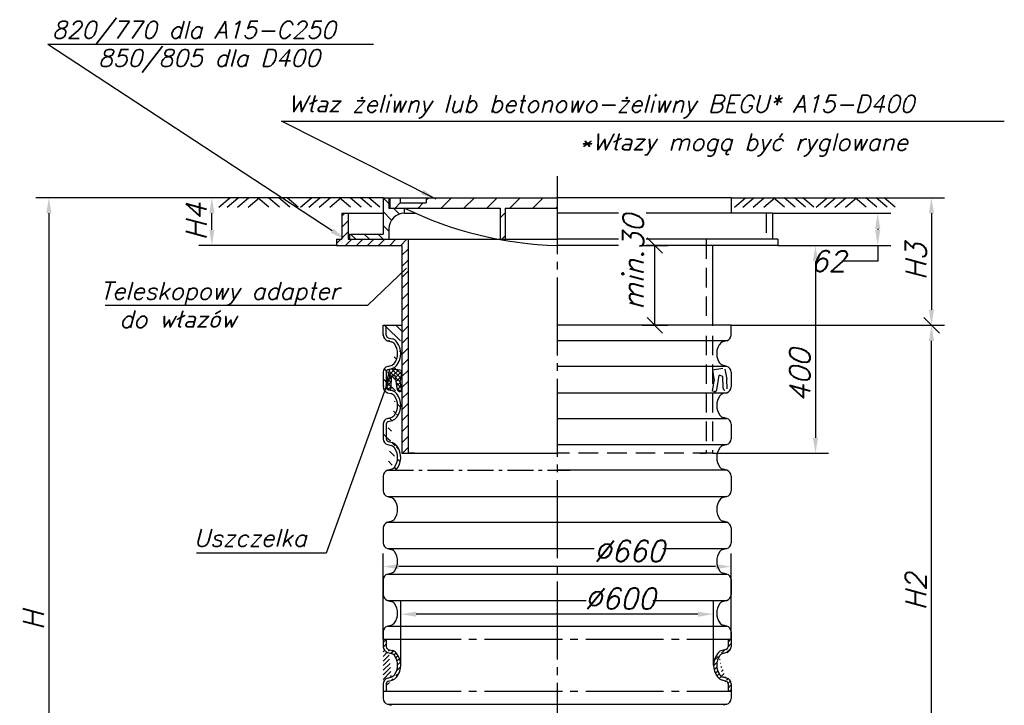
# Model space of a CAD drawing. Extents: x 39132 to 39321, y -29470 to -29233.
# Tile 2 of 2: x 39132 to 39321, y -29365 to -29233. Entities that reach past the tile are written whole.
import ezdxf

# ---------------------------------------------------------------- set-up
doc = ezdxf.new("R2010")
doc.units = 0
doc.header["$LTSCALE"] = 10
doc.header["$MEASUREMENT"] = 0
for name, pattern in [('CENTER', [1.9499999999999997, 1.5, -0.15, 0.15, -0.15]), ('CENTER1', [0.7699999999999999, 0.5, -0.1, 0.07, -0.1]), ('HIDDEN', [1.75, 1.25, -0.5]), ('HIDDEN1', [1.1, 0.75, -0.35])]:
    doc.linetypes.add(name, pattern=pattern)
for name, color, linetype in [('ASS', 7, 'Continuous'), ('PRZEKROJE', 1, 'Continuous'), ('WYMIAROWA', 1, 'Continuous')]:
    doc.layers.add(name, color=color, linetype=linetype)
doc.styles.add('GOST', font='simplex.shx', dxfattribs={"oblique": 15})
doc.styles.get("Standard").update_dxf_attribs({"font": 'simplex.shx', "height": 60})
doc.dimstyles.new('HOR_CADM', dxfattribs={"dimtxt": 4, "dimasz": 3, "dimexe": 2.5, "dimexo": 0, "dimgap": 0.09, "dimtad": 0, "dimtoh": 1, "dimdsep": 46, "dimtxsty": 'Standard', "dimcen": 0.09, "dimclrd": 1, "dimclre": 1, "dimclrt": 7, "dimadec": 0, "dimazin": 0, "dimtfac": 0.75, "dimtmove": 0, "dimatfit": 3, "dimfxl": 1, "dimtvp": 0.75, "dimtolj": 1, "dimarcsym": 0})
pattern_1 = [(45, (38912.38281215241, -29520.23076705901), (-0.4419417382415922, 0.4419417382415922), [])]

# ---------------------------------------------------------------- blocks, each defined once
blk = doc.blocks.new('*D21')
at = {"color": 0, "linetype": 'Continuous', "lineweight": -2}
for p, q in [((39201.48077826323, -29267.49827035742), (39165.99647226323, -29267.49827035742)), ((39168.49647226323, -29273.69779035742), (39168.49647226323, -29270.49827035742)), ((39192.67754526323, -29276.69779035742), (39165.99647226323, -29276.69779035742))]:
    blk.add_line(p, q, dxfattribs=at)
at = {"color": 0}
for points in [[(39168.99647226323, -29270.49827035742), (39167.99647226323, -29270.49827035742), (39168.49647226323, -29267.49827035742)], [(39167.99647226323, -29273.69779035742), (39168.99647226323, -29273.69779035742), (39168.49647226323, -29276.69779035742)]]:
    blk.add_solid(points, dxfattribs=at)
at = {"layer": 'Defpoints', "color": 0}
for p in [(39168.49647226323, -29267.49827035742), (39201.48077826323, -29267.49827035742), (39192.67754526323, -29276.69779035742)]:
    blk.add_point(p, dxfattribs=at)
at = {"color": 7, "insert": (39165.49647226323, -29272.09803035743), "char_height": 4, "attachment_point": 5, "rotation": 90, "style": 'GOST'}
blk.add_mtext('\\A1;H4', dxfattribs=at)
blk = doc.blocks.new('*D22')
at = {"color": 0, "linetype": 'Continuous', "lineweight": -2}
for p, q in [((39165.99647226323, -29267.49827035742), (39134.62667203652, -29267.49827035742)), ((39137.12667203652, -29270.49827035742), (39137.12667203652, -29427.14880335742)), ((39145.86554754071, -29430.14880335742), (39134.62667203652, -29430.14880335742))]:
    blk.add_line(p, q, dxfattribs=at)
at = {"color": 0}
for points in [[(39137.62667203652, -29270.49827035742), (39136.62667203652, -29270.49827035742), (39137.12667203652, -29267.49827035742)], [(39136.62667203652, -29427.14880335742), (39137.62667203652, -29427.14880335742), (39137.12667203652, -29430.14880335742)]]:
    blk.add_solid(points, dxfattribs=at)
at = {"layer": 'Defpoints', "color": 0}
for p in [(39165.99647226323, -29267.49827035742), (39137.12667203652, -29430.14880335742), (39145.86554754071, -29430.14880335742)]:
    blk.add_point(p, dxfattribs=at)
at = {"color": 7, "insert": (39134.12667203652, -29348.82353685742), "char_height": 4, "attachment_point": 5, "rotation": 90, "style": 'GOST'}
blk.add_mtext('\\A1;H', dxfattribs=at)
blk = doc.blocks.new('*D23')
at = {"color": 0, "linetype": 'Continuous', "lineweight": -2}
for p, q in [((39268.47963926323, -29292.05614935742), (39309.56214626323, -29292.05614935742)), ((39307.06214626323, -29391.56944135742), (39307.06214626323, -29295.05614935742)), ((39268.47963926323, -29394.56944135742), (39309.56214626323, -29394.56944135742))]:
    blk.add_line(p, q, dxfattribs=at)
at = {"color": 0}
for points in [[(39307.56214626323, -29295.05614935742), (39306.56214626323, -29295.05614935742), (39307.06214626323, -29292.05614935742)], [(39306.56214626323, -29391.56944135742), (39307.56214626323, -29391.56944135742), (39307.06214626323, -29394.56944135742)]]:
    blk.add_solid(points, dxfattribs=at)
at = {"layer": 'Defpoints', "color": 0}
for p in [(39268.47963926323, -29292.05614935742), (39307.06214626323, -29292.05614935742), (39268.47963926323, -29394.56944135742)]:
    blk.add_point(p, dxfattribs=at)
at = {"color": 7, "insert": (39304.06214626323, -29343.31279535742), "char_height": 4, "attachment_point": 5, "rotation": 90, "style": 'GOST'}
blk.add_mtext('\\A1;H2', dxfattribs=at)
blk = doc.blocks.new('*D25')
at = {"color": 0, "linetype": 'Continuous', "lineweight": -2}
for p, q in [((39268.48077826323, -29267.49827035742), (39309.54506426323, -29267.49827035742)), ((39307.04506426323, -29270.49827035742), (39307.04506426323, -29289.05614935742)), ((39268.47963926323, -29292.05614935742), (39309.54506426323, -29292.05614935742))]:
    blk.add_line(p, q, dxfattribs=at)
at = {"color": 0}
for points in [[(39307.54506426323, -29270.49827035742), (39306.54506426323, -29270.49827035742), (39307.04506426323, -29267.49827035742)], [(39306.54506426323, -29289.05614935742), (39307.54506426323, -29289.05614935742), (39307.04506426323, -29292.05614935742)]]:
    blk.add_solid(points, dxfattribs=at)
at = {"layer": 'Defpoints', "color": 0}
for p in [(39268.48077826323, -29267.49827035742), (39268.47963926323, -29292.05614935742), (39307.04506426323, -29292.05614935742)]:
    blk.add_point(p, dxfattribs=at)
at = {"color": 7, "insert": (39304.04506426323, -29279.77720985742), "char_height": 4, "attachment_point": 5, "rotation": 90, "style": 'GOST'}
blk.add_mtext('\\A1;H3', dxfattribs=at)
blk = doc.blocks.new('_Oblique')
at = {"layer": 'PRZEKROJE', "color": 0, "lineweight": -2}
blk.add_line((-0.5, -0.5), (0.5, 0.5), dxfattribs=at)
blk = doc.blocks.new('*D26')
at = {"color": 0, "linetype": 'Continuous', "lineweight": -2}
for p, q in [((39204.86402626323, -29357.45196437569), (39204.86402626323, -29345.13513228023)), ((39265.09753026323, -29357.45196435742), (39265.09753026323, -29345.13513228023)), ((39262.09753026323, -29347.63513228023), (39207.86402626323, -29347.63513228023))]:
    blk.add_line(p, q, dxfattribs=at)
at = {"color": 0}
for points in [[(39207.86402626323, -29347.13513228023), (39207.86402626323, -29348.13513228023), (39204.86402626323, -29347.63513228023)], [(39262.09753026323, -29348.13513228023), (39262.09753026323, -29347.13513228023), (39265.09753026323, -29347.63513228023)]]:
    blk.add_solid(points, dxfattribs=at)
at = {"layer": 'Defpoints', "color": 0}
for p in [(39204.86402626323, -29347.63513228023), (39204.86402626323, -29357.45196437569), (39265.09753026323, -29357.45196435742)]:
    blk.add_point(p, dxfattribs=at)
at = {"color": 7, "insert": (39247.08261285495, -29344.63513228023), "char_height": 4, "attachment_point": 5, "style": 'GOST'}
blk.add_mtext('\\A1;%%c600', dxfattribs=at)
blk = doc.blocks.new('*D27')
at = {"color": 0, "linetype": 'Continuous', "lineweight": -2}
for p, q in [((39201.48191726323, -29352.41028358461), (39201.48191726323, -29335.9777494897)), ((39268.47963926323, -29352.45552435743), (39268.47963926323, -29335.9777494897)), ((39265.47963926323, -29338.4777494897), (39204.48191726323, -29338.4777494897))]:
    blk.add_line(p, q, dxfattribs=at)
at = {"color": 0}
for points in [[(39204.48191726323, -29337.9777494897), (39204.48191726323, -29338.9777494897), (39201.48191726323, -29338.4777494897)], [(39265.47963926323, -29338.9777494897), (39265.47963926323, -29337.9777494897), (39268.47963926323, -29338.4777494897)]]:
    blk.add_solid(points, dxfattribs=at)
at = {"layer": 'Defpoints', "color": 0}
for p in [(39201.48191726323, -29338.4777494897), (39201.48191726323, -29352.41028358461), (39268.47963926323, -29352.45552435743)]:
    blk.add_point(p, dxfattribs=at)
at = {"color": 7, "insert": (39248.85012965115, -29335.4777494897), "char_height": 4, "attachment_point": 5, "style": 'GOST'}
blk.add_mtext('\\A1;%%c660', dxfattribs=at)
blk = doc.blocks.new('*D28')
at = {"color": 0, "linetype": 'Continuous', "lineweight": -2}
for p, q in [((39277.46377826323, -29276.69779035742), (39287.22364792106, -29276.69779035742)), ((39284.72364792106, -29279.69779035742), (39284.72364792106, -29313.68179035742)), ((39264.86881826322, -29316.68179035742), (39287.22364792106, -29316.68179035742))]:
    blk.add_line(p, q, dxfattribs=at)
at = {"color": 0}
for points in [[(39285.22364792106, -29279.69779035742), (39284.22364792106, -29279.69779035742), (39284.72364792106, -29276.69779035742)], [(39284.22364792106, -29313.68179035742), (39285.22364792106, -29313.68179035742), (39284.72364792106, -29316.68179035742)]]:
    blk.add_solid(points, dxfattribs=at)
at = {"layer": 'Defpoints', "color": 0}
for p in [(39277.46377826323, -29276.69779035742), (39264.86881826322, -29316.68179035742), (39284.72364792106, -29316.68179035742)]:
    blk.add_point(p, dxfattribs=at)
at = {"color": 7, "insert": (39281.72364792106, -29301.73821370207), "char_height": 4, "attachment_point": 5, "rotation": 90, "style": 'GOST'}
blk.add_mtext('\\A1;400', dxfattribs=at)
blk = doc.blocks.new('*D29')
at = {"color": 0, "linetype": 'Continuous', "lineweight": -2}
for p, q in [((39276.41419826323, -29270.50027035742), (39299.19861469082, -29270.50027035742)), ((39296.69861469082, -29273.50027035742), (39296.69861469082, -29273.69779035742)), ((39277.46377826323, -29276.69779035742), (39299.19861469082, -29276.69779035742)), ((39296.69861469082, -29276.69779035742), (39296.69861469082, -29279.69779035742)), ((39296.69861469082, -29279.69779035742), (39289.79884541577, -29279.69779035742))]:
    blk.add_line(p, q, dxfattribs=at)
at = {"color": 0}
for points in [[(39297.19861469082, -29273.50027035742), (39296.19861469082, -29273.50027035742), (39296.69861469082, -29270.50027035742)], [(39296.19861469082, -29273.69779035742), (39297.19861469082, -29273.69779035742), (39296.69861469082, -29276.69779035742)]]:
    blk.add_solid(points, dxfattribs=at)
at = {"layer": 'Defpoints', "color": 0}
for p in [(39276.41419826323, -29270.50027035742), (39277.46377826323, -29276.69779035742), (39296.69861469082, -29276.69779035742)]:
    blk.add_point(p, dxfattribs=at)
at = {"color": 7, "insert": (39287.2037300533, -29279.69779035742), "char_height": 4, "attachment_point": 5, "style": 'GOST'}
blk.add_mtext('\\A1;62', dxfattribs=at)

msp = doc.modelspace()

# ---------------------------------------------------------------- hatches: boundary and pattern name
at = {"linetype": 'Continuous'}
h = msp.add_hatch(dxfattribs=at)
h.set_pattern_fill('ANSI31', color=0, scale=15, angle=90, style=0)
h.set_pattern_definition([(135, (38580.22430326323, -28993.63004335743), (-1.325825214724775, -1.325825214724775), [])])
h.paths.add_polyline_path([(39202.58077826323, -29275.49827035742), (39202.58077826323, -29273.49827035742, -0.4142135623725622), (39205.58077826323, -29270.49827035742), (39205.58077826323, -29269.49827035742), (39202.58077826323, -29269.49827035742), (39202.58077826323, -29267.49827035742), (39201.48077826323, -29267.49827035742), (39201.48077826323, -29274.49827035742), (39194.98077826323, -29274.49827035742), (39194.98077826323, -29275.49827035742)])
h = msp.add_hatch(dxfattribs=at)
h.set_pattern_fill('ANSI31', color=0, scale=25, style=0)
h.set_pattern_definition([(45, (38790.22430326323, -28993.63004335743), (-2.209708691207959, 2.20970869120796), [])])
h.paths.add_polyline_path([(39209.78077827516, -29267.49827054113), (39209.78077827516, -29268.49827054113), (39204.78077827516, -29268.49827054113), (39204.78077827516, -29267.49827054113), (39202.78077827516, -29267.49827054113), (39202.78077827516, -29269.49827054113), (39223.98077827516, -29269.49827054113), (39223.98077827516, -29275.5380317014, 0.0035317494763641), (39224.98077827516, -29275.71483223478), (39224.98077827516, -29269.49827054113), (39234.98077827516, -29269.49827054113), (39234.98077827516, -29267.49827054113)])
h = msp.add_hatch(dxfattribs=at)
h.set_pattern_fill('ANSI31', color=0, scale=12, style=0)
h.set_pattern_definition([(45, (39190.50513126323, -29394.99650135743), (-1.06066017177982, 1.06066017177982), [])])
h.paths.add_polyline_path([(39206.29225827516, -29275.49827054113), (39194.74687827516, -29275.49827054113), (39194.74687827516, -29270.50027054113), (39193.54735827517, -29270.50027054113), (39193.54735827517, -29275.49827054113), (39192.49777827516, -29275.49827054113), (39192.49777827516, -29276.69779054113), (39205.09273827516, -29276.69779054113), (39205.09273827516, -29316.68179054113), (39206.29225827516, -29316.68179054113)])
h = msp.add_hatch(dxfattribs=at)
h.set_pattern_fill('ANSI31', color=0, scale=12, angle=90, style=0)
h.set_pattern_definition([(135, (38912.38281215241, -29520.23076705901), (-1.060660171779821, -1.060660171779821), [])])
edge = h.paths.add_edge_path(flags=16)
edge.add_arc((39202.61747226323, -29313.91215835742), 0.535555, 180, 255)
edge.add_arc((39202.61747226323, -29313.91215835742), 0.535555, 180, 255, ccw=False)
edge = h.paths.add_edge_path(flags=16)
edge.add_arc((39202.61747226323, -29311.05584535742), 0.535555, 105, 180)
edge.add_arc((39202.61747226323, -29311.05584535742), 0.535555, 105, 180, ccw=False)
edge = h.paths.add_edge_path(flags=0)
edge.add_arc((39202.61747226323, -29311.05584535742), 0.535555, 105, 180)
edge.add_arc((39202.61747226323, -29311.05584535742), 0.535555, 105, 180, ccw=False)
edge = h.paths.add_edge_path(flags=0)
edge.add_arc((39202.61747226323, -29311.05584535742), 0.535555, 105, 180)
edge.add_arc((39202.61747226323, -29311.05584535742), 0.535555, 105, 180, ccw=False)
edge = h.paths.add_edge_path(flags=0)
edge.add_arc((39202.61747226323, -29311.05584535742), 0.535555, 105, 180)
edge.add_arc((39202.61747226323, -29311.05584535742), 0.535555, 105, 180, ccw=False)
edge = h.paths.add_edge_path(flags=0)
edge.add_arc((39202.61747226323, -29311.05584535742), 0.535555, 105, 180)
edge.add_arc((39202.61747226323, -29311.05584535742), 0.535555, 105, 180, ccw=False)
edge = h.paths.add_edge_path()
edge.add_arc((39201.14125126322, -29317.48044235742), 3.722774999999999, 318.4046440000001, 396.613496)
edge.add_line((39202.32356826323, -29319.95186435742), (39203.92533526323, -29319.95186435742))
edge.add_arc((39202.73634726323, -29318.66564835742), 1.135554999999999, 285, 323.3865039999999)
edge.add_arc((39201.14125126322, -29317.48044235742), 3.122774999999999, 323.3865039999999, 396.613496)
edge.add_line((39202.32356826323, -29315.00902035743), (39203.03025026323, -29315.19837435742))
edge.add_arc((39202.73634726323, -29316.29523635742), 1.735554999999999, 36.613496, 75.00000000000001)
edge.add_line((39202.47886026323, -29314.42946435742), (39203.18554126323, -29314.61881935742))
edge.add_line((39202.08191726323, -29311.05584535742), (39202.08191726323, -29313.91215835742))
edge.add_line((39201.48191726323, -29311.05584535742), (39201.48191726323, -29313.91215835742))
edge.add_arc((39202.73634726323, -29316.29523635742), 1.135554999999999, 36.613496, 75.00000000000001)
edge.add_arc((39202.61747226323, -29313.91215835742), 1.135554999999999, 180, 255)
edge.add_line((39202.47886026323, -29310.53853935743), (39203.18554126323, -29310.34918435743))
edge.add_line((39202.32356826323, -29309.95898435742), (39203.03025026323, -29309.76962935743))
edge.add_arc((39202.61747226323, -29311.05584535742), 1.135554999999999, 105, 180)
edge.add_arc((39202.73634726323, -29308.67276735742), 1.135554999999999, 285, 323.3865039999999)
edge.add_arc((39202.73634726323, -29308.67276735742), 1.735554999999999, 285, 323.3865039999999)
edge.add_arc((39201.14125126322, -29307.48756135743), 3.122774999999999, 323.3865039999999, 396.613496)
edge.add_arc((39201.14125126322, -29307.48756135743), 3.722774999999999, 323.3865039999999, 396.613496)
edge.add_arc((39202.73634726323, -29306.30235535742), 1.735554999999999, 36.613496, 75.00000000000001)
edge.add_line((39202.32356826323, -29305.01613935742), (39203.03025026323, -29305.20549435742))
edge.add_line((39202.47886026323, -29304.43658335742), (39203.18554126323, -29304.62593835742))
edge.add_arc((39202.61747226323, -29303.91927735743), 1.135554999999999, 180, 255)
edge.add_arc((39202.73634726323, -29306.30235535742), 1.135554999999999, 36.613496, 75.00000000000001)
edge.add_arc((39202.61747226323, -29303.91927735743), 0.535555, 180, 255)
edge.add_line((39202.08191726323, -29301.06296535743), (39202.08191726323, -29303.91927735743))
edge.add_line((39201.48191726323, -29301.06296535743), (39201.48191726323, -29303.91927735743))
edge.add_arc((39202.61747226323, -29301.06296535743), 0.535555, 105, 180)
edge.add_arc((39202.61747226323, -29301.06296535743), 1.135554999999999, 105, 180)
edge.add_arc((39201.14125126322, -29297.49468135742), 3.722774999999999, 323.3865039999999, 396.613496)
edge.add_arc((39202.73634726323, -29298.67988735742), 1.735554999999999, 285, 323.3865039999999)
edge.add_line((39202.47886026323, -29300.54565935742), (39203.18554126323, -29300.35630435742))
edge.add_line((39202.32356826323, -29299.96610335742), (39203.03025026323, -29299.77674835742))
edge.add_arc((39202.73634726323, -29298.67988735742), 1.135554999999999, 285, 323.3865039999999)
edge.add_arc((39201.14125126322, -29297.49468135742), 3.122774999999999, 323.3865039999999, 396.613496)
edge.add_arc((39202.73634726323, -29296.30947535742), 1.135554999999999, 36.613496, 75.00000000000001)
edge.add_arc((39202.73634726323, -29296.30947535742), 1.735554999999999, 36.613496, 75.00000000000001)
edge.add_line((39202.32356826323, -29295.02325835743), (39203.03025026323, -29295.21261335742))
edge.add_line((39202.08191726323, -29293.92639735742), (39202.08191726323, -29292.05614935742))
edge.add_line((39202.47886026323, -29294.44370335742), (39203.18554126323, -29294.63305835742))
edge.add_arc((39202.61747226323, -29293.92639735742), 1.135554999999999, 180, 255)
edge.add_line((39201.48191726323, -29293.92639735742), (39201.48191726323, -29292.05614935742))
edge.add_arc((39202.61747226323, -29293.92639735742), 0.535555, 180, 255)
edge.add_line((39201.48191726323, -29292.05614935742), (39205.09273826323, -29292.05614935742))
h = msp.add_hatch(dxfattribs=at)
h.set_pattern_fill('NET', color=0, scale=5, angle=45, style=0)
h.set_pattern_definition([(45, (38790.22430326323, -28993.63004335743), (-0.4419417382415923, 0.4419417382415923), []), (135, (38790.22430326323, -28993.63004335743), (-0.4419417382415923, -0.4419417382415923), [])])
h.paths.add_polyline_path([(39202.47886051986, -29304.43658342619), (39202.76844035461, -29304.51417627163, 0.2942191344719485), (39203.01622826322, -29304.14565735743), (39203.06073226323, -29301.88291935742), (39203.79103626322, -29301.61962835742), (39204.25564307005, -29304.46175277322, 0.4142135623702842), (39204.72641826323, -29304.80023635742), (39205.08046826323, -29304.74235935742), (39204.75314626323, -29302.74004435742), (39205.08189026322, -29300.69757335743), (39203.1015041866, -29300.37882207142), (39202.71780126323, -29300.48163535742), (39202.28194026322, -29302.38593535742), (39202.24422836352, -29304.30334525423, 0.1280192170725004), (39202.47886017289, -29304.43658369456)])
at = {"layer": 'WYMIAROWA'}
h = msp.add_hatch(dxfattribs=at)
h.set_pattern_fill('ANSI31', color=0, scale=5, style=0)
h.set_pattern_definition(pattern_1)
edge = h.paths.add_edge_path()
edge.add_line((39202.08191726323, -29352.45552435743), (39202.08191726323, -29353.88368035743))
edge.add_line((39201.48191726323, -29352.45552435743), (39202.08191726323, -29352.45552435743))
edge.add_line((39201.48191726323, -29352.45552435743), (39201.48191726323, -29353.88368035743))
edge.add_line((39202.47886026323, -29354.40098635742), (39203.18554126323, -29354.59034135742))
edge.add_arc((39202.73634726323, -29356.26675835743), 1.735554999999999, 36.61349600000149, 74.9999999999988)
edge.add_arc((39201.14125126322, -29357.45196435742), 3.722774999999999, 323.3865039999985, 396.6134960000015)
edge.add_arc((39201.14125126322, -29357.45196435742), 3.122774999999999, 323.3865039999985, 396.6134960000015)
edge.add_arc((39202.73634726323, -29356.26675835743), 1.135554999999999, 36.61349600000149, 74.9999999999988)
edge.add_line((39202.32356826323, -29354.98054235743), (39203.03025026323, -29355.16989735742))
edge.add_arc((39202.61747226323, -29353.88368035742), 1.135554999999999, 180, 254.9999999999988)
edge.add_arc((39202.61747226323, -29353.88368035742), 0.535555, 180, 254.9999999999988)
edge.add_arc((39202.73634726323, -29358.63717035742), 1.735554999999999, 285.0000000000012, 323.3865039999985)
edge.add_arc((39202.61747226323, -29361.02024835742), 0.535555, 105.0000000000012, 180)
edge.add_line((39202.47886026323, -29360.50294235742), (39203.18554126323, -29360.31358735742))
edge.add_line((39202.08191726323, -29361.02024835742), (39202.08191726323, -29362.44840485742))
edge.add_arc((39202.73634726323, -29358.63717035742), 1.135554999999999, 285.0000000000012, 323.3865039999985)
edge.add_line((39202.32356826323, -29359.92338735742), (39203.03025026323, -29359.73403235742))
edge.add_arc((39202.61747226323, -29361.02024835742), 1.135554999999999, 105.0000000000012, 180)
edge.add_line((39201.48191726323, -29362.44840485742), (39202.08191726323, -29362.44840485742))
edge.add_line((39201.48191726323, -29362.44840485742), (39201.48191726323, -29361.02024835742))
h = msp.add_hatch(dxfattribs=at)
h.set_pattern_fill('ANSI31', color=0, scale=5, style=0)
h.set_pattern_definition(pattern_1)
edge = h.paths.add_edge_path()
edge.add_line((39268.47963926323, -29361.02024835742), (39268.47963926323, -29362.44840485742))
edge.add_line((39268.47963926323, -29362.44840485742), (39267.87963926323, -29362.44840485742))
edge.add_line((39267.87963926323, -29361.02024835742), (39267.87963926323, -29362.44840485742))
edge.add_arc((39268.82030526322, -29357.45196435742), 3.722774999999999, 143.3865039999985, 216.6134960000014)
edge.add_arc((39267.22520926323, -29358.63717035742), 1.735554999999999, 216.6134960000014, 254.9999999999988)
edge.add_arc((39267.34408426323, -29361.02024835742), 0.535555, 7.016477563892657e-15, 74.99999999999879)
edge.add_line((39267.48269626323, -29360.50294235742), (39266.77601526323, -29360.31358735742))
edge.add_arc((39268.82030526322, -29357.45196435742), 3.122774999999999, 143.3865039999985, 216.6134960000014)
edge.add_arc((39267.22520926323, -29358.63717035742), 1.135554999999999, 216.6134960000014, 254.9999999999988)
edge.add_arc((39267.34408426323, -29361.02024835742), 1.135554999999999, 0, 74.9999999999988)
edge.add_line((39267.63798826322, -29359.92338735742), (39266.93130626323, -29359.73403235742))
edge.add_line((39267.48269626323, -29354.40098635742), (39266.77601526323, -29354.59034135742))
edge.add_arc((39267.22520926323, -29356.26675835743), 1.735554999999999, 105.0000000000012, 143.3865039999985)
edge.add_arc((39267.34408426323, -29353.88368035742), 1.135554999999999, 285.0000000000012, 360)
edge.add_arc((39267.22520926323, -29356.26675835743), 1.135554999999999, 105.0000000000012, 143.3865039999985)
edge.add_line((39267.63798826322, -29354.98054235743), (39266.93130626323, -29355.16989735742))
edge.add_arc((39267.34408426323, -29353.88368035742), 0.535555, 285.0000000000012, 360)
edge.add_line((39267.87963926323, -29352.45552435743), (39267.87963926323, -29353.88368035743))
edge.add_line((39268.47963926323, -29352.45552435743), (39267.87963926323, -29352.45552435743))
edge.add_line((39268.47963926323, -29352.45552435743), (39268.47963926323, -29353.88368035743))

# ---------------------------------------------------------------- linework, layer by layer
at = {"color": 0, "linetype": 'CENTER'}
for p, q in [((39234.98077826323, -29263.33892785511), (39234.98077826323, -29450.76179796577)), ((39201.48191726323, -29352.45552435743), (39268.47963926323, -29352.45552435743)), ((39201.48191726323, -29362.44840485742), (39268.47963926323, -29362.44840485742))]:
    msp.add_line(p, q, dxfattribs=at)
at = {"color": 0, "linetype": 'Continuous'}
for p, q in [((39169.87400226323, -29269.30037235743), (39171.99270026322, -29267.49827035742)), ((39171.46413426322, -29269.30037235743), (39173.58283226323, -29267.49827035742)), ((39173.45179726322, -29269.30037235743), (39175.57049626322, -29267.49827035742)), ((39175.50571826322, -29269.30037235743), (39177.62441626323, -29267.49827035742)), ((39179.48104526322, -29269.30037235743), (39177.36234626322, -29267.49827035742)), ((39181.53496526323, -29269.30037235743), (39179.41626626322, -29267.49827035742)), ((39183.52262826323, -29269.30037235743), (39181.40393026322, -29267.49827035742)), ((39185.11276126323, -29269.30037235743), (39182.99406226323, -29267.49827035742)), ((39185.57654926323, -29269.30037235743), (39187.69524826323, -29267.49827035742)), ((39187.16668126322, -29269.30037235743), (39189.28538026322, -29267.49827035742)), ((39189.15434426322, -29269.30037235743), (39191.27304326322, -29267.49827035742)), ((39191.20826526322, -29269.30037235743), (39193.32696426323, -29267.49827035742)), ((39195.18359226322, -29269.30037235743), (39193.06489326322, -29267.49827035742)), ((39197.23751226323, -29269.30037235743), (39195.11881326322, -29267.49827035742)), ((39199.22517626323, -29269.30037235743), (39197.10647726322, -29267.49827035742)), ((39200.81530826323, -29269.30037235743), (39198.69660926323, -29267.49827035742)), ((39201.48077826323, -29267.49827035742), (39201.48077826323, -29274.49827035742)), ((39202.58077826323, -29267.49827035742), (39202.58077826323, -29269.49827035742)), ((39202.78077826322, -29267.49827035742), (39202.78077826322, -29269.49827035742)), ((39204.78077826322, -29267.49827035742), (39204.78077826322, -29268.49827035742)), ((39209.78077826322, -29267.49827035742), (39209.78077826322, -29268.49827035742)), ((39268.48077826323, -29267.49827035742), (39284.18624126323, -29267.49827035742)), ((39268.48077826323, -29267.49827035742), (39268.48077826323, -29270.50027035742)), ((39269.14624826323, -29269.30037235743), (39271.26494726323, -29267.49827035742)), ((39270.73638026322, -29269.30037235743), (39272.85507926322, -29267.49827035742)), ((39272.72404426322, -29269.30037235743), (39274.84274326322, -29267.49827035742)), ((39274.77796426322, -29269.30037235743), (39276.89666326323, -29267.49827035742)), ((39278.75329126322, -29269.30037235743), (39276.63459226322, -29267.49827035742)), ((39280.80721226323, -29269.30037235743), (39278.68851326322, -29267.49827035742)), ((39282.79487526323, -29269.30037235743), (39280.67617626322, -29267.49827035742)), ((39284.38500726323, -29269.30037235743), (39282.26630826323, -29267.49827035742)), ((39284.84879526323, -29269.30037235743), (39286.96749426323, -29267.49827035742)), ((39286.43892826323, -29269.30037235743), (39288.55762626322, -29267.49827035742)), ((39288.42659126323, -29269.30037235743), (39290.54529026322, -29267.49827035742)), ((39290.48051126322, -29269.30037235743), (39292.59921026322, -29267.49827035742)), ((39294.45583826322, -29269.30037235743), (39292.33714026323, -29267.49827035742)), ((39296.50975926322, -29269.30037235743), (39294.39106026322, -29267.49827035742)), ((39298.49742226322, -29269.30037235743), (39296.37872426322, -29267.49827035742)), ((39300.08755426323, -29269.30037235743), (39297.96885626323, -29267.49827035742)), ((39205.58077826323, -29270.49827035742), (39205.58077826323, -29269.49827035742)), ((39223.98077826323, -29269.49827035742), (39223.98077826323, -29275.53803135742)), ((39224.98077826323, -29269.49827035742), (39224.98077826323, -29275.71483235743)), ((39202.58077826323, -29273.49827035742), (39202.58077826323, -29275.49827035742)), ((39202.58077826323, -29273.49827035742), (39202.58077826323, -29275.49827035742)), ((39194.98077826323, -29274.49827035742), (39194.98077826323, -29275.49827035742)), ((39206.00128226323, -29281.07085735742), (39198.47638226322, -29288.23085135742)), ((39198.47638226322, -29288.23085135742), (39147.95205426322, -29288.23085135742)), ((39201.48191726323, -29292.05614935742), (39205.09273826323, -29292.05614935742)), ((39201.48191726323, -29293.92639735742), (39201.48191726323, -29292.05614935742)), ((39202.08191726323, -29293.92639735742), (39202.08191726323, -29292.05614935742)), ((39268.47963926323, -29292.05614935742), (39234.98077826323, -29292.05614935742)), ((39268.47963926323, -29293.92639735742), (39268.47963926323, -29292.05614935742)), ((39274.97322226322, -29292.05614935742), (39309.58809726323, -29292.05614935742)), ((39202.32356826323, -29295.02325835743), (39203.03025026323, -29295.21261335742)), ((39202.47886026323, -29294.44370335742), (39203.18554126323, -29294.63305835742)), ((39267.63798826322, -29295.02325835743), (39266.59650426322, -29295.30232335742)), ((39202.32356826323, -29299.96610335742), (39203.03025026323, -29299.77674835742)), ((39202.47886026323, -29300.54565935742), (39203.18554126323, -29300.35630435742)), ((39267.63798826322, -29299.96610335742), (39266.59650426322, -29299.68703835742)), ((39267.63798826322, -29299.96610335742), (39266.93130626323, -29299.77674835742)), ((39201.48191726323, -29301.06296535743), (39201.48191726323, -29303.91927735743)), ((39202.08191726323, -29301.06296535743), (39202.08191726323, -29303.91927735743)), ((39203.06073226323, -29301.88291935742), (39203.79103626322, -29301.61962835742)), ((39268.47963926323, -29301.06296535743), (39268.47963926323, -29303.91927735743)), ((39268.47963926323, -29301.06296535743), (39268.47963926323, -29303.91927735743)), ((39202.47886026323, -29304.43658335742), (39203.18554126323, -29304.62593835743)), ((39202.32356826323, -29305.01613935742), (39203.03025026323, -29305.20549435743)), ((39234.98077826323, -29305.01613935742), (39267.63798826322, -29305.01613935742)), ((39267.63798826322, -29305.01613935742), (39266.93130626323, -29305.20549435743)), ((39202.32356826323, -29309.95898435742), (39203.03025026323, -29309.76962935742)), ((39234.98077826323, -29309.95898435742), (39267.63798826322, -29309.95898435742)), ((39267.63798826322, -29309.95898435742), (39266.93130626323, -29309.76962935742)), ((39201.48191726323, -29311.05584535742), (39201.48191726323, -29313.91215835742)), ((39202.08191726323, -29311.05584535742), (39202.08191726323, -29313.91215835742)), ((39202.47886026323, -29310.53853935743), (39203.18554126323, -29310.34918435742)), ((39268.47963926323, -29311.05584535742), (39268.47963926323, -29313.91215835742)), ((39202.32356826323, -29315.00902035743), (39203.03025026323, -29315.19837435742)), ((39202.47886026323, -29314.42946435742), (39203.18554126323, -29314.61881935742)), ((39234.98077826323, -29315.00902035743), (39267.63798826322, -29315.00902035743)), ((39267.63798826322, -29315.00902035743), (39266.93130626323, -29315.19837435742)), ((39202.32356826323, -29319.95186435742), (39203.03025026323, -29319.76251035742)), ((39267.63798826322, -29319.95186435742), (39266.93130626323, -29319.76251035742)), ((39201.48191726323, -29321.04872635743), (39201.48191726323, -29323.90503935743)), ((39267.63798826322, -29319.95186435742), (39234.98077826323, -29319.95186435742)), ((39268.47963926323, -29321.04872635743), (39268.47963926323, -29323.90503935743)), ((39202.32356826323, -29325.00190035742), (39267.63798826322, -29325.00190035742)), ((39202.32356826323, -29325.00190035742), (39203.03025026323, -29325.19125535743)), ((39267.63798826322, -29325.00190035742), (39266.93130626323, -29325.19125535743)), ((39201.48191726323, -29331.04160635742), (39201.48191726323, -29333.89791935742)), ((39202.32356826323, -29329.94474535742), (39203.03025026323, -29329.75539035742)), ((39202.32356826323, -29329.94474535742), (39267.63798826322, -29329.94474535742)), ((39267.63798826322, -29329.94474535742), (39266.93130626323, -29329.75539035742)), ((39268.47963926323, -29331.04160635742), (39268.47963926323, -29333.89791935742)), ((39202.32356826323, -29334.99478135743), (39242.14093745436, -29334.99478135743)), ((39202.32356826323, -29334.99478135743), (39203.03025026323, -29335.18413535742)), ((39255.32110362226, -29334.99478135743), (39267.63798826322, -29334.99478135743)), ((39267.63798826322, -29334.99478135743), (39266.93130626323, -29335.18413535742)), ((39202.32356826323, -29339.93762535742), (39203.03025026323, -29339.74827135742)), ((39202.32356826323, -29339.93762535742), (39267.63798826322, -29339.93762535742)), ((39267.63798826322, -29339.93762535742), (39266.93130626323, -29339.74827135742)), ((39201.48191726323, -29341.03448735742), (39201.48191726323, -29343.89080035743)), ((39268.47963926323, -29341.03448735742), (39268.47963926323, -29343.89080035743)), ((39202.32356826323, -29344.98766135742), (39240.59032993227, -29344.98766135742)), ((39202.32356826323, -29344.98766135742), (39203.03025026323, -29345.17701635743)), ((39253.38284366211, -29344.98766135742), (39267.63798826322, -29344.98766135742)), ((39267.63798826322, -29344.98766135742), (39266.93130626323, -29345.17701635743)), ((39202.32356826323, -29349.93050635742), (39203.03025026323, -29349.74115135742)), ((39202.32356826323, -29349.93050635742), (39267.63798826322, -29349.93050635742)), ((39267.63798826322, -29349.93050635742), (39266.93130626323, -29349.74115135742)), ((39201.48191726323, -29351.02736835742), (39201.48191726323, -29353.88368035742)), ((39268.47963926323, -29351.02736835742), (39268.47963926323, -29353.88368035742)), ((39202.08191726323, -29352.45552435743), (39202.08191726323, -29353.88368035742)), ((39267.87963926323, -29352.45552435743), (39267.87963926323, -29353.88368035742)), ((39202.32356826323, -29354.98054235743), (39203.03025026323, -29355.16989735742)), ((39202.47886026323, -29354.40098635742), (39203.18554126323, -29354.59034135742)), ((39267.48269626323, -29354.40098635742), (39266.77601526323, -29354.59034135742)), ((39267.63798826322, -29354.98054235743), (39266.93130626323, -29355.16989735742)), ((39201.48191726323, -29361.02024835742), (39201.48191726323, -29363.87656135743)), ((39202.08191726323, -29361.02024835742), (39202.08191726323, -29362.44840485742)), ((39202.32356826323, -29359.92338735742), (39203.03025026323, -29359.73403235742)), ((39202.47886026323, -29360.50294235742), (39203.18554126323, -29360.31358735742)), ((39267.48269626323, -29360.50294235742), (39266.77601526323, -29360.31358735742)), ((39267.63798826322, -29359.92338735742), (39266.93130626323, -29359.73403235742)), ((39267.87963926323, -29361.02024835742), (39267.87963926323, -29362.44840485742)), ((39268.47963926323, -29361.02024835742), (39268.47963926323, -29363.87656135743)), ((39202.32356826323, -29364.97342235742), (39267.63798826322, -29364.97342235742)), ((39202.32356826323, -29364.97342235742), (39203.03025026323, -29365.16277735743)), ((39267.63798826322, -29364.97342235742), (39266.93130626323, -29365.16277735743))]:
    msp.add_line(p, q, dxfattribs=at)
at = {"color": 0, "linetype": 'ByBlock'}
for p, q in [((39251.32283126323, -29276.69779035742), (39256.28798626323, -29276.69779035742)), ((39253.78798626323, -29292.05614935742), (39253.78798626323, -29276.69779035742)), ((39251.32283126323, -29292.05614935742), (39256.28798626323, -29292.05614935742))]:
    msp.add_line(p, q, dxfattribs=at)
at = {"color": 0, "linetype": 'HIDDEN'}
msp.add_line((39266.90082426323, -29301.88291935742), (39266.17052026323, -29301.61962835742), dxfattribs=at)
at = {"color": 0, "linetype": 'HIDDEN1'}
for p, q in [((39207.51344326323, -29316.68179035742), (39206.27139626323, -29316.68179035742)), ((39262.44811326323, -29316.68179035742), (39263.69016026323, -29316.68179035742))]:
    msp.add_line(p, q, dxfattribs=at)
at = {"color": 0, "linetype": 'CENTER1'}
for q in [(39237.51395526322, -29319.95186435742), (39203.92533526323, -29319.95186435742)]:
    msp.add_line((39202.32356826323, -29319.95186435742), q, dxfattribs=at)
at = {"color": 0, "linetype": 'Continuous'}
msp.add_lwpolyline([(39191.66784423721, -29273.86947046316), (39136.94975717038, -29238.0408243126)], dxfattribs=at)
for centre, radius, start, end in [((39236.99570426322, -29204.84086735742), 71.88516800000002, 244.086393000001, 268.3938009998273), ((39205.58077826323, -29273.49827035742), 3, 90, 180), ((39202.61747226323, -29293.92639735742), 1.135554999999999, 180, 254.9999999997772), ((39202.61747226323, -29293.92639735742), 0.535555, 180, 254.9999999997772), ((39202.73634726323, -29296.30947535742), 1.735554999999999, 36.61349599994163, 74.99999999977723), ((39267.34408426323, -29293.92639735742), 1.135554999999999, 285.0000000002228, 0), ((39202.73634726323, -29296.30947535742), 1.135554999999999, 36.61349599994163, 74.99999999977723), ((39201.14125126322, -29297.49468135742), 3.122774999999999, 323.3865040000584, 36.61349599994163), ((39201.14125126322, -29297.49468135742), 3.722774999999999, 323.3865040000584, 36.61349599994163), ((39268.82030526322, -29297.49468135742), 3.122774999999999, 135.407947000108, 224.592052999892), ((39267.22520926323, -29296.30947535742), 1.135554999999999, 105.0000000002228, 115.2811340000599), ((39202.61747226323, -29301.06296535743), 1.135554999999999, 105.0000000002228, 180), ((39202.61747226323, -29301.06296535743), 0.535555, 105.0000000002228, 180), ((39202.73634726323, -29298.67988735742), 1.135554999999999, 285.0000000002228, 323.3865040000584), ((39202.73634726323, -29298.67988735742), 1.735554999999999, 285.0000000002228, 323.3865040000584), ((39267.22520926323, -29298.67988735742), 1.135554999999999, 254.4650159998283, 254.9999999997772), ((39267.22520926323, -29298.67988735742), 1.135554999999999, 254.4650159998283, 254.9999999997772), ((39267.34408426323, -29301.06296535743), 1.135554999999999, 0, 74.99999999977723), ((39267.34408426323, -29301.06296535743), 1.135554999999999, 0, 74.99999999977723), ((39202.61747226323, -29303.91927735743), 1.135554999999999, 180, 254.9999999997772), ((39202.61747226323, -29303.91927735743), 0.535555, 180, 254.9999999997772), ((39267.34408426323, -29303.91927735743), 1.135554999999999, 285.0000000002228, 0), ((39267.34408426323, -29303.91927735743), 1.135554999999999, 285.0000000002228, 0), ((39202.73634726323, -29306.30235535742), 1.135554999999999, 36.61349599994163, 74.99999999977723), ((39202.73634726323, -29306.30235535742), 1.735554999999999, 36.61349599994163, 74.99999999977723), ((39201.14125126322, -29307.48756135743), 3.122774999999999, 323.3865040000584, 36.61349599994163), ((39201.14125126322, -29307.48756135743), 3.722774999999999, 323.3865040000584, 36.61349599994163), ((39268.82030526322, -29307.48756135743), 3.122774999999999, 143.3865040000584, 216.6134959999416), ((39267.22520926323, -29306.30235535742), 1.135554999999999, 105.0000000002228, 143.3865040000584), ((39202.61747226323, -29311.05584535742), 1.135554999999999, 105.0000000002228, 180), ((39202.73634726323, -29308.67276735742), 1.135554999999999, 285.0000000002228, 323.3865040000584), ((39202.73634726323, -29308.67276735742), 1.735554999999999, 285.0000000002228, 323.3865040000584), ((39267.22520926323, -29308.67276735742), 1.135554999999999, 216.6134959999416, 254.9999999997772), ((39267.34408426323, -29311.05584535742), 1.135554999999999, 0, 74.99999999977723), ((39202.61747226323, -29311.05584535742), 0.535555, 105.0000000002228, 180), ((39202.61747226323, -29311.05584535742), 0.535555, 105.0000000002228, 180), ((39202.61747226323, -29313.91215835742), 1.135554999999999, 180, 254.9999999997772), ((39202.61747226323, -29313.91215835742), 0.535555, 180, 254.9999999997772), ((39202.61747226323, -29313.91215835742), 0.535555, 180, 254.9999999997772), ((39267.34408426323, -29313.91215835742), 1.135554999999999, 285.0000000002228, 0), ((39202.73634726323, -29316.29523635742), 1.135554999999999, 36.61349599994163, 74.99999999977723), ((39202.73634726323, -29316.29523635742), 1.735554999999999, 36.61349599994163, 74.99999999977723), ((39201.14125126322, -29317.48044235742), 3.122774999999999, 323.3865040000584, 36.61349599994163), ((39201.14125126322, -29317.48044235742), 3.722774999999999, 318.4046440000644, 36.61349599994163), ((39268.82030526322, -29317.48044235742), 3.122774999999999, 143.3865040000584, 216.6134959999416), ((39267.22520926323, -29316.29523635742), 1.135554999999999, 105.0000000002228, 143.3865040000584), ((39202.73634726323, -29318.66564835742), 1.135554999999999, 285.0000000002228, 323.3865040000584), ((39267.22520926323, -29318.66564835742), 1.135554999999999, 216.6134959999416, 254.9999999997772), ((39202.61747226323, -29321.04872635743), 1.135554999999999, 105.0000000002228, 180), ((39267.34408426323, -29321.04872635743), 1.135554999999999, 0, 74.99999999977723), ((39202.61747226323, -29323.90503935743), 1.135554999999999, 180, 254.9999999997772), ((39202.73634726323, -29326.28811635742), 1.135554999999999, 36.61349599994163, 74.99999999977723), ((39267.22520926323, -29326.28811635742), 1.135554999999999, 105.0000000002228, 143.3865040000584), ((39267.34408426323, -29323.90503935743), 1.135554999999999, 285.0000000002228, 0), ((39201.14125126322, -29327.47332235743), 3.122774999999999, 323.3865040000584, 36.61349599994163), ((39268.82030526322, -29327.47332235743), 3.122774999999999, 143.3865040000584, 216.6134959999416), ((39202.61747226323, -29331.04160635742), 1.135554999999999, 105.0000000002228, 180), ((39202.73634726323, -29328.65852935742), 1.135554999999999, 285.0000000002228, 323.3865040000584), ((39267.22520926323, -29328.65852935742), 1.135554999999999, 216.6134959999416, 254.9999999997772), ((39267.34408426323, -29331.04160635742), 1.135554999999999, 0, 74.99999999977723), ((39202.61747226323, -29333.89791935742), 1.135554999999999, 180, 254.9999999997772), ((39267.34408426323, -29333.89791935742), 1.135554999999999, 285.0000000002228, 0), ((39202.73634726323, -29336.28099735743), 1.135554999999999, 36.61349599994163, 74.99999999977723), ((39201.14125126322, -29337.46620335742), 3.122774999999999, 323.3865040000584, 36.61349599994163), ((39268.82030526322, -29337.46620335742), 3.122774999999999, 143.3865040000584, 216.6134959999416), ((39267.22520926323, -29336.28099735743), 1.135554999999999, 105.0000000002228, 143.3865040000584), ((39202.61747226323, -29341.03448735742), 1.135554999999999, 105.0000000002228, 180), ((39202.73634726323, -29338.65140935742), 1.135554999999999, 285.0000000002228, 323.3865040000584), ((39267.22520926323, -29338.65140935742), 1.135554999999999, 216.6134959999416, 254.9999999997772), ((39267.34408426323, -29341.03448735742), 1.135554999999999, 0, 74.99999999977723), ((39202.61747226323, -29343.89080035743), 1.135554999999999, 180, 254.9999999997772), ((39267.34408426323, -29343.89080035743), 1.135554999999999, 285.0000000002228, 0), ((39202.73634726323, -29346.27387835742), 1.135554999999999, 36.61349599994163, 74.99999999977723), ((39201.14125126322, -29347.45908435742), 3.122774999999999, 323.3865040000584, 36.61349599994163), ((39268.82030526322, -29347.45908435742), 3.122774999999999, 143.3865040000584, 216.6134959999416), ((39267.22520926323, -29346.27387835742), 1.135554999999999, 105.0000000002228, 143.3865040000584), ((39202.61747226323, -29351.02736835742), 1.135554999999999, 105.0000000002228, 180), ((39202.73634726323, -29348.64429035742), 1.135554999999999, 285.0000000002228, 323.3865040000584), ((39267.22520926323, -29348.64429035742), 1.135554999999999, 216.6134959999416, 254.9999999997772), ((39267.34408426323, -29351.02736835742), 1.135554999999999, 0, 74.99999999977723), ((39202.61747226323, -29353.88368035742), 1.135554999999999, 180, 254.9999999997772), ((39202.61747226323, -29353.88368035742), 0.535555, 180, 254.9999999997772), ((39267.34408426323, -29353.88368035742), 0.535555, 285.0000000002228, 0), ((39267.34408426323, -29353.88368035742), 1.135554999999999, 285.0000000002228, 0), ((39202.73634726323, -29356.26675835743), 1.135554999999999, 36.61349599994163, 74.99999999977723), ((39202.73634726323, -29356.26675835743), 1.735554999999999, 36.61349599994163, 74.99999999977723), ((39201.14125126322, -29357.45196435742), 3.122774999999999, 323.3865040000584, 36.61349599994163), ((39201.14125126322, -29357.45196435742), 3.722774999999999, 323.3865040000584, 36.61349599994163), ((39268.82030526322, -29357.45196435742), 3.722774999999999, 143.3865040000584, 216.6134959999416), ((39268.82030526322, -29357.45196435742), 3.122774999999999, 143.3865040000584, 216.6134959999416), ((39267.22520926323, -29356.26675835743), 1.735554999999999, 105.0000000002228, 143.3865040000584), ((39267.22520926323, -29356.26675835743), 1.135554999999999, 105.0000000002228, 143.3865040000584), ((39202.73634726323, -29358.63717035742), 1.135554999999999, 285.0000000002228, 323.3865040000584), ((39267.22520926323, -29358.63717035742), 1.135554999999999, 216.6134959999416, 254.9999999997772), ((39202.61747226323, -29361.02024835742), 1.135554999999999, 105.0000000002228, 180), ((39202.61747226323, -29361.02024835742), 0.535555, 105.0000000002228, 180), ((39202.73634726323, -29358.63717035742), 1.735554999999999, 285.0000000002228, 323.3865040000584), ((39267.22520926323, -29358.63717035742), 1.735554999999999, 216.6134959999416, 254.9999999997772), ((39267.34408426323, -29361.02024835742), 0.535555, 0, 74.99999999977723), ((39267.34408426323, -29361.02024835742), 1.135554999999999, 0, 74.99999999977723), ((39202.61747226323, -29363.87656135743), 1.135554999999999, 180, 254.9999999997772), ((39267.34408426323, -29363.87656135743), 1.135554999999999, 285.0000000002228, 0)]:
    msp.add_arc(centre, radius, start, end, dxfattribs=at)
msp.add_solid([(39191.9417443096, -29273.45116584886), (39194.17767192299, -29275.51287089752), (39191.39394416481, -29274.28777507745)], dxfattribs=at)
at = {"layer": 'ASS', "color": 0, "linetype": 'Continuous'}
msp.add_line((39199.61390300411, -29238.0408243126), (39136.94975717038, -29238.0408243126), dxfattribs=at)
at = {"layer": 'WYMIAROWA', "color": 0, "linetype": 'Continuous'}
for p, q in [((39201.48077826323, -29267.49827035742), (39202.58077826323, -29267.49827035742)), ((39202.78077826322, -29267.49827035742), (39234.98077826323, -29267.49827035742)), ((39204.78077826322, -29268.49827035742), (39209.78077826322, -29268.49827035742)), ((39268.48077826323, -29267.49827035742), (39234.98077826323, -29267.49827035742)), ((39202.58077826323, -29269.49827035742), (39223.98077826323, -29269.49827035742)), ((39224.98077826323, -29269.49827035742), (39234.98077826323, -29269.49827035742)), ((39193.54735826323, -29270.50027035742), (39201.48077826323, -29270.50027035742)), ((39193.54735826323, -29270.50027035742), (39194.74687826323, -29270.50027035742)), ((39193.54735826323, -29270.50027035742), (39193.54735826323, -29275.49827035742)), ((39194.74687826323, -29270.50027035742), (39194.74687826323, -29275.49827035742)), ((39205.58077826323, -29270.49827035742), (39207.72826926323, -29270.49827035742)), ((39246.78652026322, -29270.50027035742), (39234.98077826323, -29270.50027035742)), ((39275.21467826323, -29270.50027035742), (39252.10635726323, -29270.50027035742)), ((39276.41419826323, -29270.50027035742), (39275.21467826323, -29270.50027035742)), ((39276.41419826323, -29270.50027035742), (39276.41419826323, -29275.49827035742)), ((39192.49777826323, -29275.49827035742), (39192.49777826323, -29276.69779035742)), ((39192.49777826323, -29275.49827035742), (39193.54735826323, -29275.49827035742)), ((39194.74687826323, -29275.49827035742), (39234.98077826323, -29275.49827035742)), ((39194.74687826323, -29275.49827035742), (39223.76661826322, -29275.49827035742)), ((39194.98077826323, -29274.49827035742), (39201.48077826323, -29274.49827035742)), ((39206.29225826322, -29275.49827035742), (39206.29225826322, -29316.68179035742)), ((39246.78652026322, -29275.49827035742), (39234.98077826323, -29275.49827035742)), ((39277.46377826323, -29275.49827035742), (39252.10635726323, -29275.49827035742)), ((39277.46377826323, -29275.49827035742), (39277.46377826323, -29276.69779035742)), ((39277.46377826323, -29275.49827035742), (39277.46377826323, -29276.69779035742)), ((39192.49777826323, -29276.69779035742), (39205.09273826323, -29276.69779035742)), ((39205.09273826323, -29276.69779035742), (39205.09273826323, -29316.68179035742)), ((39246.78652026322, -29276.69779035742), (39234.98077826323, -29276.69779035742)), ((39277.46377826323, -29276.69779035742), (39252.10635726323, -29276.69779035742)), ((39264.86881826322, -29276.69779035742), (39264.86881826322, -29292.18601835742)), ((39267.62573726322, -29295.01557435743), (39234.98077826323, -29295.02325835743)), ((39202.71780126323, -29300.48163535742), (39202.28194026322, -29302.38593535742)), ((39203.10150426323, -29300.37882235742), (39205.08189026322, -29300.69757335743)), ((39205.08189026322, -29300.69757335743), (39204.75314626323, -29302.74004435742)), ((39267.62573726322, -29299.95841935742), (39234.98077826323, -29299.96610335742)), ((39202.24422826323, -29304.30334535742), (39202.28194026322, -29302.38593535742)), ((39203.01622826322, -29304.14565735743), (39203.06073226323, -29301.88291935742)), ((39204.25564326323, -29304.46175235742), (39203.79103626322, -29301.61962835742)), ((39205.08046826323, -29304.74235935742), (39204.75314626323, -29302.74004435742)), ((39204.72641826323, -29304.80023635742), (39205.08046826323, -29304.74235935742)), ((39205.09273826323, -29316.68179035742), (39234.98077826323, -29316.68179035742))]:
    msp.add_line(p, q, dxfattribs=at)
at = {"layer": 'WYMIAROWA', "color": 0, "linetype": 'HIDDEN1', "ltscale": 0.5}
for p, q in [((39275.21467826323, -29270.50027035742), (39275.21467826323, -29275.49827035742)), ((39263.66929826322, -29275.49827035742), (39263.66929826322, -29291.94652535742)), ((39263.66929826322, -29294.08004535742), (39263.66929826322, -29316.68179035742)), ((39264.86881826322, -29294.08004535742), (39264.86881826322, -29316.68179035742)), ((39264.86881826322, -29316.68179035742), (39234.98077826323, -29316.68179035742))]:
    msp.add_line(p, q, dxfattribs=at)
at = {"layer": 'WYMIAROWA', "color": 0, "linetype": 'HIDDEN'}
for p, q in [((39246.78652026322, -29275.49827035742), (39234.98077826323, -29275.49827035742)), ((39266.86005226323, -29300.37882235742), (39264.87966626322, -29300.69757335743)), ((39264.87966626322, -29300.69757335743), (39265.20841026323, -29302.74004435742)), ((39267.24375526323, -29300.48163535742), (39267.67961626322, -29302.38593535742)), ((39265.70591326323, -29304.46175235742), (39266.17052026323, -29301.61962835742)), ((39266.94532826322, -29304.14565735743), (39266.90082426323, -29301.88291935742)), ((39267.71732826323, -29304.30334535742), (39267.67961626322, -29302.38593535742)), ((39264.88108826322, -29304.74235935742), (39265.20841026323, -29302.74004435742)), ((39265.23513926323, -29304.80023635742), (39264.88108826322, -29304.74235935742))]:
    msp.add_line(p, q, dxfattribs=at)
at = {"layer": 'WYMIAROWA', "color": 0, "linetype": 'Continuous'}
for centre, start, end in [((39202.60630826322, -29304.13759535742), 293.2936269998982, 358.8732439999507), ((39204.66027226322, -29304.39560735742), 189.2841189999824, 279.2841189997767)]:
    msp.add_arc(centre, 0.41, start, end, dxfattribs=at)
at = {"layer": 'WYMIAROWA', "color": 0, "linetype": 'HIDDEN'}
for centre, start, end in [((39265.30128426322, -29304.39560735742), 260.7158809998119, 350.7158810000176), ((39267.35524926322, -29304.13759535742), 181.1267560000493, 246.7063730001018)]:
    msp.add_arc(centre, 0.41, start, end, dxfattribs=at)

# ---------------------------------------------------------------- block references
at = {"color": 0, "linetype": 'ByBlock', "xscale": 3, "yscale": 3, "zscale": 3}
for p, rotation in [((39253.78798626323, -29276.69779035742), 90), ((39253.78798626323, -29292.05614935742), 270)]:
    msp.add_blockref('_Oblique', p, dxfattribs=dict(at, rotation=rotation))
at = {"color": 0, "linetype": 'Continuous', "xscale": 3, "yscale": 3, "zscale": 3, "rotation": 270}
msp.add_blockref('_Oblique', (39307.08809726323, -29292.05614935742), dxfattribs=at)

# ---------------------------------------------------------------- texts
at = {"color": 0, "linetype": 'Continuous', "style": 'GOST', "oblique": 15}
for s, p in [('820/770 dla A15-C250', (39137.70645624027, -29236.85223231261)), ('850/805 dla D400', (39146.58066811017, -29242.28754431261)), ('Właz żeliwny lub betonowo-żeliwny BEGU* A15-D400', (39183.07545526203, -29251.10025735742)), ('*Włazy mogą być ryglowane', (39239.29500251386, -29258.434585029)), ('Teleskopowy adapter', (39147.01774826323, -29287.08933135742)), ('do włazów', (39150.68908426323, -29292.52464435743)), ('Uszczelka ', (39165.04581426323, -29334.61430435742))]:
    msp.add_text(s, height=3.312146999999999, dxfattribs=at).set_placement(p)
at = {"color": 0, "linetype": 'ByBlock', "insert": (39249.62309026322, -29279.88337335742), "char_height": 4, "attachment_point": 5, "rotation": 90, "style": 'GOST'}
msp.add_mtext('\\A1;min.30', dxfattribs=at)

# ---------------------------------------------------------------- dimensions: what is measured, and where the dimension line sits
at = {"color": 0, "linetype": 'Continuous'}
for base, p1, p2, text, picture, middle in [((39137.12667203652, -29430.14880335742), (39165.99647226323, -29267.49827035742), (39145.86554754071, -29430.14880335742), 'H', '*D22', (39134.12667203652, -29348.82353685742)), ((39168.49647226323, -29267.49827035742), (39192.67754526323, -29276.69779035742), (39201.48077826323, -29267.49827035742), 'H4', '*D21', (39165.49647226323, -29272.09803035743)), ((39307.04506426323, -29292.05614935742), (39268.48077826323, -29267.49827035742), (39268.47963926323, -29292.05614935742), 'H3', '*D25', (39304.04506426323, -29279.77720985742)), ((39296.69861469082, -29276.69779035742), (39276.41419826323, -29270.50027035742), (39277.46377826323, -29276.69779035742), '62', '*D29', (39287.2037300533, -29279.69779035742)), ((39307.06214626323, -29292.05614935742), (39268.47963926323, -29394.56944135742), (39268.47963926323, -29292.05614935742), 'H2', '*D23', (39304.06214626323, -29343.31279535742))]:
    dim = msp.add_linear_dim(base=base, p1=p1, p2=p2, angle=90, text=text, dimstyle='HOR_CADM', override={"dimtxsty": 'GOST', "dimclrd": 0, "dimclre": 0}, dxfattribs=at)
    dim.commit()
    dim.dimension.update_dxf_attribs({"geometry": picture, "text_midpoint": middle})
for base, p1, p2, angle, text, picture, middle in [((39284.72364792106, -29316.68179035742), (39277.46377826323, -29276.69779035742), (39264.86881826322, -29316.68179035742), 90, '400', '*D28', (39284.72364792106, -29301.73821370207)), ((39201.48191726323, -29338.4777494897), (39268.47963926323, -29352.45552435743), (39201.48191726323, -29352.41028358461), 180, '%%c660', '*D27', (39248.85012965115, -29338.4777494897)), ((39204.86402626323, -29347.63513228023), (39265.09753026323, -29357.45196435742), (39204.86402626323, -29357.45196437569), 180, '%%c600', '*D26', (39247.08261285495, -29347.63513228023))]:
    dim = msp.add_linear_dim(base=base, p1=p1, p2=p2, angle=angle, text=text, dimstyle='HOR_CADM', override={"dimtxsty": 'GOST', "dimclrd": 0, "dimclre": 0}, dxfattribs=at)
    dim.commit()
    dim.dimension.update_dxf_attribs({"geometry": picture, "text_midpoint": middle, "dimtype": 160})

# ---------------------------------------------------------------- leaders
for points in [[(39211.71064326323, -29267.76005435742), (39181.91796920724, -29252.78568035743), (39321.07754632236, -29252.78568035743)], [(39202.82574026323, -29301.74096235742), (39190.51189226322, -29335.89671635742), (39165.56014726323, -29335.89671635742)]]:
    msp.add_leader(points, dimstyle='HOR_CADM', override={"dimtxsty": 'GOST', "dimclrd": 0, "dimclre": 0}, dxfattribs=at)

doc.saveas('drawing.dxf')
